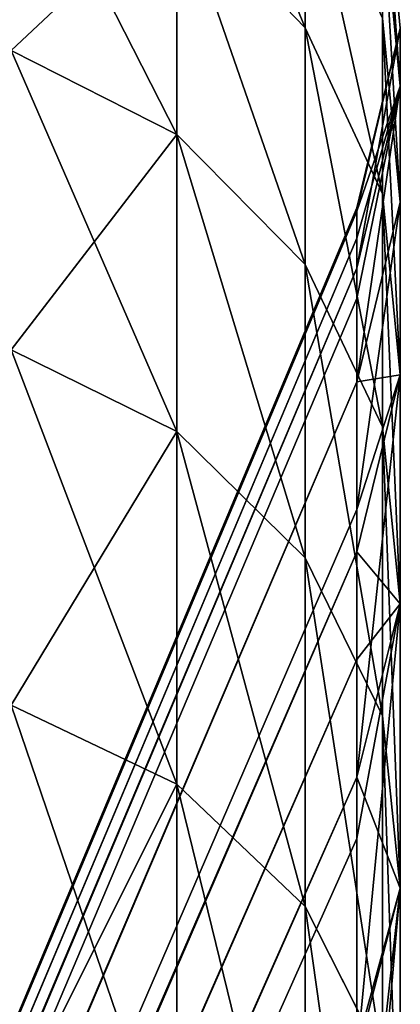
# Model space of a CAD drawing. Extents: x 0 to 350, y 0 to 45.
# Tile 142 of 144: x 244.723 to 245.053, y 34.549 to 35.404. Entities that reach past the tile are written whole.
import ezdxf

# ---------------------------------------------------------------- set-up
doc = ezdxf.new("R2010")
doc.units = 0
doc.layers.get('0').update_dxf_attribs({"color": 13, "linetype": 'CONTINUOUS'})

# ---------------------------------------------------------------- blocks, each defined once
blk = doc.blocks.new('GROUP_3')
for p, q in [((9.34272, 3.87335, 3.14544), (9.17187, 3.85446, 2.96178)), ((9.26962, 3.85446, 3.1765), (9.34272, 3.87335, 3.14544)), ((9.46606, 3.87335, 3.46792), (9.26962, 3.85446, 3.1765)), ((9.27411, 3.85446, 6.8011), (9.34272, 3.87335, 6.84277)), ((9.41752, 3.86563, 3.11365), (9.34272, 3.87335, 3.14544)), ((9.41752, 3.86563, 6.87455), (9.34272, 3.87335, 6.84277)), ((9.34272, 3.87335, 6.84277), (9.39088, 3.85446, 6.49464)), ((9.46606, 3.87335, 3.46792), (9.36421, 3.85446, 3.41754)), ((9.39088, 3.85446, 3.49357), (9.46606, 3.87335, 3.46792)), ((9.46606, 3.87335, 6.52029), (9.39088, 3.85446, 6.49464)), ((9.44192, 3.85446, 6.33576), (9.46606, 3.87335, 6.52029)), ((9.46606, 3.87335, 3.46792), (9.54298, 3.86563, 3.44168)), ((9.46606, 3.87335, 6.52029), (9.54298, 3.86563, 6.54653)), ((9.46606, 3.87335, 6.52029), (9.48868, 3.85446, 6.16957)), ((9.48868, 3.85446, 6.16957), (9.56553, 3.87335, 6.18966)), ((9.48868, 3.85446, 3.81863), (9.56553, 3.87335, 3.79854)), ((9.50702, 3.85446, 3.89116), (9.56553, 3.87335, 3.79854)), ((9.50702, 3.85446, 3.89116), (9.6406, 3.87335, 4.13555)), ((9.6406, 3.87335, 4.13555), (9.56249, 3.85446, 4.14997)), ((9.69087, 3.87335, 4.47713), (9.56249, 3.85446, 4.14997)), ((9.6406, 3.87335, 5.85266), (9.56249, 3.85446, 5.83823)), ((9.56249, 3.85446, 5.83823), (9.56553, 3.87335, 6.18966)), ((9.56553, 3.87335, 3.79854), (9.64416, 3.86563, 3.77799)), ((9.56553, 3.87335, 6.18966), (9.64416, 3.86563, 6.21022)), ((9.69087, 3.87335, 4.47713), (9.59868, 3.85446, 4.37728)), ((9.61192, 3.85446, 4.48582), (9.69087, 3.87335, 4.47713)), ((9.61192, 3.85446, 5.50239), (9.69087, 3.87335, 5.51108)), ((9.69087, 3.87335, 5.51108), (9.62498, 3.85446, 5.3649)), ((9.6367, 3.85446, 5.16383), (9.71607, 3.87335, 5.16673)), ((9.69087, 3.87335, 5.51108), (9.6367, 3.85446, 5.16383)), ((9.6367, 3.85446, 4.82437), (9.71607, 3.87335, 4.82147)), ((9.71607, 3.87335, 4.82147), (9.63815, 3.85446, 4.87039)), ((9.63815, 3.85446, 4.87039), (9.71607, 3.87335, 5.16673)), ((9.6406, 3.87335, 4.13555), (9.72052, 3.86563, 4.12078)), ((9.6406, 3.87335, 5.85266), (9.72052, 3.86563, 5.86742)), ((9.77166, 3.86563, 4.46824), (9.69087, 3.87335, 4.47713)), ((9.77166, 3.86563, 5.51997), (9.69087, 3.87335, 5.51108)), ((9.71607, 3.87335, 5.16673), (9.79729, 3.86563, 5.1697)), ((9.71607, 3.87335, 4.82147), (9.79729, 3.86563, 4.8185)), ((9.33467, 3.83214, 2.76161), (9.26845, 3.86563, 2.79566)), ((9.26845, 3.86563, 2.79566), (9.41752, 3.86563, 3.11365)), ((9.26845, 3.86563, 7.19255), (9.41752, 3.86563, 6.87455)), ((9.26845, 3.86563, 7.19255), (9.33467, 3.83214, 7.22659)), ((9.41752, 3.86563, 3.11365), (9.48604, 3.83214, 3.08453)), ((9.54298, 3.86563, 3.44168), (9.41752, 3.86563, 3.11365)), ((9.54298, 3.86563, 6.54653), (9.41752, 3.86563, 6.87455)), ((9.48604, 3.83214, 6.90368), (9.41752, 3.86563, 6.87455)), ((9.54298, 3.86563, 3.44168), (9.61345, 3.83214, 3.41764)), ((9.54298, 3.86563, 6.54653), (9.64416, 3.86563, 6.21022)), ((9.54298, 3.86563, 6.54653), (9.61345, 3.83214, 6.57057)), ((9.54298, 3.86563, 3.44168), (9.64416, 3.86563, 3.77799)), ((9.72052, 3.86563, 4.12078), (9.64416, 3.86563, 3.77799)), ((9.64416, 3.86563, 3.77799), (9.71619, 3.83214, 3.75915)), ((9.64416, 3.86563, 6.21022), (9.71619, 3.83214, 6.22905)), ((9.72052, 3.86563, 5.86742), (9.64416, 3.86563, 6.21022)), ((9.39088, 3.85446, 6.49464), (5.398, 2.08864, 5.16526)), ((5.40653, 2.08864, 4.84477), (9.36421, 3.85446, 3.41754)), ((5.40653, 2.08864, 4.84477), (9.39088, 3.85446, 3.49357)), ((5.4139, 2.08864, 5.12118), (9.44192, 3.85446, 6.33576)), ((5.4139, 2.08864, 5.12118), (9.39088, 3.85446, 6.49464)), ((5.41985, 2.08864, 4.88876), (9.48868, 3.85446, 3.81863)), ((5.41985, 2.08864, 4.88876), (9.50702, 3.85446, 3.89116)), ((5.41985, 2.08864, 4.88876), (9.56249, 3.85446, 4.14997)), ((9.61192, 3.85446, 5.50239), (5.42502, 2.08864, 5.07566)), ((5.42502, 2.08864, 5.07566), (9.56249, 3.85446, 5.83823)), ((5.42502, 2.08864, 5.07566), (9.48868, 3.85446, 6.16957)), ((5.42502, 2.08864, 5.07566), (9.44192, 3.85446, 6.33576)), ((5.42874, 2.08864, 4.93568), (9.56249, 3.85446, 4.14997)), ((5.42874, 2.08864, 4.93568), (9.59868, 3.85446, 4.37728)), ((5.42874, 2.08864, 4.93568), (9.61192, 3.85446, 4.48582)), ((9.62498, 3.85446, 5.3649), (5.43123, 2.08864, 5.02922)), ((5.43123, 2.08864, 5.02922), (9.61192, 3.85446, 5.50239)), ((5.43248, 2.08864, 4.98238), (9.61192, 3.85446, 4.48582)), ((5.43248, 2.08864, 4.98238), (9.6367, 3.85446, 4.82437)), ((9.6367, 3.85446, 5.16383), (5.43248, 2.08864, 4.98238)), ((9.63815, 3.85446, 4.87039), (5.43248, 2.08864, 4.98238)), ((9.62498, 3.85446, 5.3649), (5.43248, 2.08864, 4.98238)), ((9.26962, 3.85446, 3.1765), (9.36421, 3.85446, 3.41754)), ((9.39088, 3.85446, 6.49464), (9.27411, 3.85446, 6.8011)), ((9.36421, 3.85446, 3.41754), (9.39088, 3.85446, 3.49357)), ((9.44192, 3.85446, 6.33576), (9.39088, 3.85446, 6.49464)), ((9.39088, 3.85446, 3.49357), (9.48868, 3.85446, 3.81863)), ((9.48868, 3.85446, 6.16957), (9.44192, 3.85446, 6.33576)), ((9.48868, 3.85446, 3.81863), (9.50702, 3.85446, 3.89116)), ((9.56249, 3.85446, 5.83823), (9.48868, 3.85446, 6.16957)), ((9.50702, 3.85446, 3.89116), (9.56249, 3.85446, 4.14997)), ((9.56249, 3.85446, 4.14997), (9.59868, 3.85446, 4.37728)), ((9.61192, 3.85446, 5.50239), (9.56249, 3.85446, 5.83823)), ((9.59868, 3.85446, 4.37728), (9.61192, 3.85446, 4.48582)), ((9.62498, 3.85446, 5.3649), (9.61192, 3.85446, 5.50239)), ((9.61192, 3.85446, 4.48582), (9.6367, 3.85446, 4.82437)), ((9.6367, 3.85446, 5.16383), (9.62498, 3.85446, 5.3649)), ((9.6367, 3.85446, 4.82437), (9.63815, 3.85446, 4.87039)), ((9.63815, 3.85446, 4.87039), (9.6367, 3.85446, 5.16383)), ((9.16012, 3.83214, 2.45061), (9.33467, 3.83214, 2.76161)), ((9.33467, 3.83214, 7.22659), (9.16012, 3.83214, 7.5376)), ((9.38776, 3.77645, 2.73432), (9.33467, 3.83214, 2.76161)), ((9.33467, 3.83214, 2.76161), (9.48604, 3.83214, 3.08453)), ((9.33467, 3.83214, 7.22659), (9.48604, 3.83214, 6.90368)), ((9.33467, 3.83214, 7.22659), (9.38776, 3.77645, 7.25389)), ((9.48604, 3.83214, 3.08453), (9.54098, 3.77645, 3.06118)), ((9.48604, 3.83214, 3.08453), (9.61345, 3.83214, 3.41764)), ((9.61345, 3.83214, 6.57057), (9.48604, 3.83214, 6.90368)), ((9.54098, 3.77645, 6.92702), (9.48604, 3.83214, 6.90368)), ((9.61345, 3.83214, 3.41764), (9.66994, 3.77645, 3.39836)), ((9.71619, 3.83214, 6.22905), (9.61345, 3.83214, 6.57057)), ((9.61345, 3.83214, 6.57057), (9.66994, 3.77645, 6.58984)), ((9.61345, 3.83214, 3.41764), (9.71619, 3.83214, 3.75915)), ((9.77395, 3.77645, 3.74405), (9.71619, 3.83214, 3.75915)), ((9.71619, 3.83214, 3.75915), (9.79374, 3.83214, 4.10726)), ((9.77395, 3.77645, 6.24415), (9.71619, 3.83214, 6.22905)), ((9.79374, 3.83214, 5.88095), (9.71619, 3.83214, 6.22905)), ((9.21108, 3.77645, 2.41951), (9.38776, 3.77645, 2.73432)), ((9.38776, 3.77645, 7.25389), (9.21108, 3.77645, 7.5687)), ((9.54098, 3.77645, 6.92702), (9.38776, 3.77645, 7.25389)), ((9.38776, 3.77645, 7.25389), (9.42206, 3.70449, 7.27152)), ((9.54098, 3.77645, 3.06118), (9.38776, 3.77645, 2.73432)), ((9.38776, 3.77645, 2.73432), (9.42206, 3.70449, 2.71668)), ((9.54098, 3.77645, 3.06118), (9.66994, 3.77645, 3.39836)), ((9.66994, 3.77645, 6.58984), (9.54098, 3.77645, 6.92702)), ((9.54098, 3.77645, 6.92702), (9.57648, 3.70449, 6.94211)), ((9.57648, 3.70449, 3.0461), (9.54098, 3.77645, 3.06118)), ((9.66994, 3.77645, 3.39836), (9.70645, 3.70449, 3.38591)), ((9.77395, 3.77645, 6.24415), (9.66994, 3.77645, 6.58984)), ((9.66994, 3.77645, 6.58984), (9.70645, 3.70449, 6.6023)), ((9.66994, 3.77645, 3.39836), (9.77395, 3.77645, 3.74405))]:
    blk.add_line(p, q)
mesh = blk.add_polyface()
corners = [(9.12553, 3.85446, 7.11907), (9.34272, 3.87335, 6.84277), (9.27411, 3.85446, 6.8011), (9.19617, 3.87335, 7.15539)]
mesh.append_faces([[corners[k] for k in face] for face in [(0, 1, 2), (1, 0, 3)]], dxfattribs={"vtx0": -1})
mesh = blk.add_polyface()
corners = [(9.34272, 3.87335, 3.14544), (9.19617, 3.87335, 2.83282), (9.17187, 3.85446, 2.96178)]
mesh.append_faces([[corners[k] for k in face] for face in [(0, 1, 2)]])
mesh = blk.add_polyface()
corners = [(9.26962, 3.85446, 3.1765), (9.34272, 3.87335, 3.14544), (9.17187, 3.85446, 2.96178)]
mesh.append_faces([[corners[k] for k in face] for face in [(0, 1, 2)]])
mesh = blk.add_polyface()
corners = [(9.19617, 3.87335, 7.15539), (9.41752, 3.86563, 6.87455), (9.34272, 3.87335, 6.84277), (9.26845, 3.86563, 7.19255)]
mesh.append_faces([[corners[k] for k in face] for face in [(0, 1, 2), (1, 0, 3)]], dxfattribs={"vtx0": -1})
mesh = blk.add_polyface()
corners = [(9.19617, 3.87335, 2.83282), (9.41752, 3.86563, 3.11365), (9.26845, 3.86563, 2.79566), (9.34272, 3.87335, 3.14544)]
mesh.append_faces([[corners[k] for k in face] for face in [(0, 1, 2), (1, 0, 3)]], dxfattribs={"vtx0": -1})
mesh = blk.add_polyface()
corners = [(9.46606, 3.87335, 3.46792), (9.26962, 3.85446, 3.1765), (9.36421, 3.85446, 3.41754)]
mesh.append_faces([[corners[k] for k in face] for face in [(0, 1, 2)]])
mesh = blk.add_polyface()
corners = [(9.46606, 3.87335, 3.46792), (9.34272, 3.87335, 3.14544), (9.26962, 3.85446, 3.1765)]
mesh.append_faces([[corners[k] for k in face] for face in [(0, 1, 2)]])
mesh = blk.add_polyface()
corners = [(9.34272, 3.87335, 6.84277), (9.39088, 3.85446, 6.49464), (9.27411, 3.85446, 6.8011)]
mesh.append_faces([[corners[k] for k in face] for face in [(0, 1, 2)]])
mesh = blk.add_polyface()
corners = [(9.34272, 3.87335, 6.84277), (9.54298, 3.86563, 6.54653), (9.46606, 3.87335, 6.52029), (9.41752, 3.86563, 6.87455)]
mesh.append_faces([[corners[k] for k in face] for face in [(0, 1, 2), (1, 0, 3)]], dxfattribs={"vtx0": -1})
mesh = blk.add_polyface()
corners = [(9.34272, 3.87335, 6.84277), (9.46606, 3.87335, 6.52029), (9.39088, 3.85446, 6.49464)]
mesh.append_faces([[corners[k] for k in face] for face in [(0, 1, 2)]])
mesh = blk.add_polyface()
corners = [(9.34272, 3.87335, 3.14544), (9.54298, 3.86563, 3.44168), (9.41752, 3.86563, 3.11365), (9.46606, 3.87335, 3.46792)]
mesh.append_faces([[corners[k] for k in face] for face in [(0, 1, 2), (1, 0, 3)]], dxfattribs={"vtx0": -1})
mesh = blk.add_polyface()
corners = [(9.39088, 3.85446, 3.49357), (9.46606, 3.87335, 3.46792), (9.36421, 3.85446, 3.41754)]
mesh.append_faces([[corners[k] for k in face] for face in [(0, 1, 2)]])
mesh = blk.add_polyface()
corners = [(9.39088, 3.85446, 3.49357), (9.56553, 3.87335, 3.79854), (9.46606, 3.87335, 3.46792), (9.48868, 3.85446, 3.81863)]
mesh.append_faces([[corners[k] for k in face] for face in [(0, 1, 2), (1, 0, 3)]], dxfattribs={"vtx0": -1})
mesh = blk.add_polyface()
corners = [(9.46606, 3.87335, 6.52029), (9.44192, 3.85446, 6.33576), (9.39088, 3.85446, 6.49464)]
mesh.append_faces([[corners[k] for k in face] for face in [(0, 1, 2)]])
mesh = blk.add_polyface()
corners = [(9.46606, 3.87335, 6.52029), (9.48868, 3.85446, 6.16957), (9.44192, 3.85446, 6.33576)]
mesh.append_faces([[corners[k] for k in face] for face in [(0, 1, 2)]])
mesh = blk.add_polyface()
corners = [(9.46606, 3.87335, 6.52029), (9.56553, 3.87335, 6.18966), (9.48868, 3.85446, 6.16957)]
mesh.append_faces([[corners[k] for k in face] for face in [(0, 1, 2)]])
mesh = blk.add_polyface()
corners = [(9.46606, 3.87335, 6.52029), (9.64416, 3.86563, 6.21022), (9.56553, 3.87335, 6.18966), (9.54298, 3.86563, 6.54653)]
mesh.append_faces([[corners[k] for k in face] for face in [(0, 1, 2), (1, 0, 3)]], dxfattribs={"vtx0": -1})
mesh = blk.add_polyface()
corners = [(9.46606, 3.87335, 3.46792), (9.64416, 3.86563, 3.77799), (9.54298, 3.86563, 3.44168), (9.56553, 3.87335, 3.79854)]
mesh.append_faces([[corners[k] for k in face] for face in [(0, 1, 2), (1, 0, 3)]], dxfattribs={"vtx0": -1})
mesh = blk.add_polyface()
corners = [(9.50702, 3.85446, 3.89116), (9.56553, 3.87335, 3.79854), (9.48868, 3.85446, 3.81863)]
mesh.append_faces([[corners[k] for k in face] for face in [(0, 1, 2)]])
mesh = blk.add_polyface()
corners = [(9.56553, 3.87335, 6.18966), (9.56249, 3.85446, 5.83823), (9.48868, 3.85446, 6.16957)]
mesh.append_faces([[corners[k] for k in face] for face in [(0, 1, 2)]])
mesh = blk.add_polyface()
corners = [(9.56249, 3.85446, 4.14997), (9.6406, 3.87335, 4.13555), (9.50702, 3.85446, 3.89116)]
mesh.append_faces([[corners[k] for k in face] for face in [(0, 1, 2)]])
mesh = blk.add_polyface()
corners = [(9.6406, 3.87335, 4.13555), (9.56553, 3.87335, 3.79854), (9.50702, 3.85446, 3.89116)]
mesh.append_faces([[corners[k] for k in face] for face in [(0, 1, 2)]])
mesh = blk.add_polyface()
corners = [(9.69087, 3.87335, 4.47713), (9.56249, 3.85446, 4.14997), (9.59868, 3.85446, 4.37728)]
mesh.append_faces([[corners[k] for k in face] for face in [(0, 1, 2)]])
mesh = blk.add_polyface()
corners = [(9.56249, 3.85446, 5.83823), (9.69087, 3.87335, 5.51108), (9.61192, 3.85446, 5.50239), (9.6406, 3.87335, 5.85266)]
mesh.append_faces([[corners[k] for k in face] for face in [(0, 1, 2), (1, 0, 3)]], dxfattribs={"vtx0": -1})
mesh = blk.add_polyface()
corners = [(9.56553, 3.87335, 6.18966), (9.6406, 3.87335, 5.85266), (9.56249, 3.85446, 5.83823)]
mesh.append_faces([[corners[k] for k in face] for face in [(0, 1, 2)]])
mesh = blk.add_polyface()
corners = [(9.69087, 3.87335, 4.47713), (9.6406, 3.87335, 4.13555), (9.56249, 3.85446, 4.14997)]
mesh.append_faces([[corners[k] for k in face] for face in [(0, 1, 2)]])
mesh = blk.add_polyface()
corners = [(9.56553, 3.87335, 6.18966), (9.72052, 3.86563, 5.86742), (9.6406, 3.87335, 5.85266), (9.64416, 3.86563, 6.21022)]
mesh.append_faces([[corners[k] for k in face] for face in [(0, 1, 2), (1, 0, 3)]], dxfattribs={"vtx0": -1})
mesh = blk.add_polyface()
corners = [(9.56553, 3.87335, 3.79854), (9.72052, 3.86563, 4.12078), (9.64416, 3.86563, 3.77799), (9.6406, 3.87335, 4.13555)]
mesh.append_faces([[corners[k] for k in face] for face in [(0, 1, 2), (1, 0, 3)]], dxfattribs={"vtx0": -1})
mesh = blk.add_polyface()
corners = [(9.61192, 3.85446, 4.48582), (9.69087, 3.87335, 4.47713), (9.59868, 3.85446, 4.37728)]
mesh.append_faces([[corners[k] for k in face] for face in [(0, 1, 2)]])
mesh = blk.add_polyface()
corners = [(9.61192, 3.85446, 4.48582), (9.71607, 3.87335, 4.82147), (9.69087, 3.87335, 4.47713), (9.6367, 3.85446, 4.82437)]
mesh.append_faces([[corners[k] for k in face] for face in [(0, 1, 2), (1, 0, 3)]], dxfattribs={"vtx0": -1})
mesh = blk.add_polyface()
corners = [(9.69087, 3.87335, 5.51108), (9.62498, 3.85446, 5.3649), (9.61192, 3.85446, 5.50239)]
mesh.append_faces([[corners[k] for k in face] for face in [(0, 1, 2)]])
mesh = blk.add_polyface()
corners = [(9.69087, 3.87335, 5.51108), (9.6367, 3.85446, 5.16383), (9.62498, 3.85446, 5.3649)]
mesh.append_faces([[corners[k] for k in face] for face in [(0, 1, 2)]])
mesh = blk.add_polyface()
corners = [(9.69087, 3.87335, 5.51108), (9.71607, 3.87335, 5.16673), (9.6367, 3.85446, 5.16383)]
mesh.append_faces([[corners[k] for k in face] for face in [(0, 1, 2)]])
mesh = blk.add_polyface()
corners = [(9.71607, 3.87335, 5.16673), (9.63815, 3.85446, 4.87039), (9.6367, 3.85446, 5.16383)]
mesh.append_faces([[corners[k] for k in face] for face in [(0, 1, 2)]])
mesh = blk.add_polyface()
corners = [(9.63815, 3.85446, 4.87039), (9.71607, 3.87335, 4.82147), (9.6367, 3.85446, 4.82437)]
mesh.append_faces([[corners[k] for k in face] for face in [(0, 1, 2)]])
mesh = blk.add_polyface()
corners = [(9.71607, 3.87335, 5.16673), (9.71607, 3.87335, 4.82147), (9.63815, 3.85446, 4.87039)]
mesh.append_faces([[corners[k] for k in face] for face in [(0, 1, 2)]])
mesh = blk.add_polyface()
corners = [(9.6406, 3.87335, 5.85266), (9.77166, 3.86563, 5.51997), (9.69087, 3.87335, 5.51108), (9.72052, 3.86563, 5.86742)]
mesh.append_faces([[corners[k] for k in face] for face in [(0, 1, 2), (1, 0, 3)]], dxfattribs={"vtx0": -1})
mesh = blk.add_polyface()
corners = [(9.6406, 3.87335, 4.13555), (9.77166, 3.86563, 4.46824), (9.72052, 3.86563, 4.12078), (9.69087, 3.87335, 4.47713)]
mesh.append_faces([[corners[k] for k in face] for face in [(0, 1, 2), (1, 0, 3)]], dxfattribs={"vtx0": -1})
mesh = blk.add_polyface()
corners = [(9.69087, 3.87335, 5.51108), (9.79729, 3.86563, 5.1697), (9.71607, 3.87335, 5.16673), (9.77166, 3.86563, 5.51997)]
mesh.append_faces([[corners[k] for k in face] for face in [(0, 1, 2), (1, 0, 3)]], dxfattribs={"vtx0": -1})
mesh = blk.add_polyface()
corners = [(9.69087, 3.87335, 4.47713), (9.79729, 3.86563, 4.8185), (9.77166, 3.86563, 4.46824), (9.71607, 3.87335, 4.82147)]
mesh.append_faces([[corners[k] for k in face] for face in [(0, 1, 2), (1, 0, 3)]], dxfattribs={"vtx0": -1})
mesh = blk.add_polyface()
corners = [(9.71607, 3.87335, 4.82147), (9.79729, 3.86563, 5.1697), (9.79729, 3.86563, 4.8185), (9.71607, 3.87335, 5.16673)]
mesh.append_faces([[corners[k] for k in face] for face in [(0, 1, 2), (1, 0, 3)]], dxfattribs={"vtx0": -1})
mesh = blk.add_polyface()
corners = [(9.09657, 3.86563, 2.4894), (9.33467, 3.83214, 2.76161), (9.16012, 3.83214, 2.45061), (9.26845, 3.86563, 2.79566)]
mesh.append_faces([[corners[k] for k in face] for face in [(0, 1, 2), (1, 0, 3)]], dxfattribs={"vtx0": -1})
mesh = blk.add_polyface()
corners = [(9.09657, 3.86563, 7.49881), (9.33467, 3.83214, 7.22659), (9.26845, 3.86563, 7.19255), (9.16012, 3.83214, 7.5376)]
mesh.append_faces([[corners[k] for k in face] for face in [(0, 1, 2), (1, 0, 3)]], dxfattribs={"vtx0": -1})
mesh = blk.add_polyface()
corners = [(9.26845, 3.86563, 2.79566), (9.48604, 3.83214, 3.08453), (9.33467, 3.83214, 2.76161), (9.41752, 3.86563, 3.11365)]
mesh.append_faces([[corners[k] for k in face] for face in [(0, 1, 2), (1, 0, 3)]], dxfattribs={"vtx0": -1})
mesh = blk.add_polyface()
corners = [(9.26845, 3.86563, 7.19255), (9.48604, 3.83214, 6.90368), (9.41752, 3.86563, 6.87455), (9.33467, 3.83214, 7.22659)]
mesh.append_faces([[corners[k] for k in face] for face in [(0, 1, 2), (1, 0, 3)]], dxfattribs={"vtx0": -1})
mesh = blk.add_polyface()
corners = [(9.41752, 3.86563, 3.11365), (9.61345, 3.83214, 3.41764), (9.48604, 3.83214, 3.08453), (9.54298, 3.86563, 3.44168)]
mesh.append_faces([[corners[k] for k in face] for face in [(0, 1, 2), (1, 0, 3)]], dxfattribs={"vtx0": -1})
mesh = blk.add_polyface()
corners = [(9.41752, 3.86563, 6.87455), (9.61345, 3.83214, 6.57057), (9.54298, 3.86563, 6.54653), (9.48604, 3.83214, 6.90368)]
mesh.append_faces([[corners[k] for k in face] for face in [(0, 1, 2), (1, 0, 3)]], dxfattribs={"vtx0": -1})
mesh = blk.add_polyface()
corners = [(9.54298, 3.86563, 6.54653), (9.71619, 3.83214, 6.22905), (9.64416, 3.86563, 6.21022), (9.61345, 3.83214, 6.57057)]
mesh.append_faces([[corners[k] for k in face] for face in [(0, 1, 2), (1, 0, 3)]], dxfattribs={"vtx0": -1})
mesh = blk.add_polyface()
corners = [(9.54298, 3.86563, 3.44168), (9.71619, 3.83214, 3.75915), (9.61345, 3.83214, 3.41764), (9.64416, 3.86563, 3.77799)]
mesh.append_faces([[corners[k] for k in face] for face in [(0, 1, 2), (1, 0, 3)]], dxfattribs={"vtx0": -1})
mesh = blk.add_polyface()
corners = [(9.64416, 3.86563, 3.77799), (9.79374, 3.83214, 4.10726), (9.71619, 3.83214, 3.75915), (9.72052, 3.86563, 4.12078)]
mesh.append_faces([[corners[k] for k in face] for face in [(0, 1, 2), (1, 0, 3)]], dxfattribs={"vtx0": -1})
mesh = blk.add_polyface()
corners = [(9.64416, 3.86563, 6.21022), (9.79374, 3.83214, 5.88095), (9.72052, 3.86563, 5.86742), (9.71619, 3.83214, 6.22905)]
mesh.append_faces([[corners[k] for k in face] for face in [(0, 1, 2), (1, 0, 3)]], dxfattribs={"vtx0": -1})
mesh = blk.add_polyface()
corners = [(9.27411, 3.85446, 6.8011), (9.39088, 3.85446, 6.49464), (5.398, 2.08864, 5.16526)]
mesh.append_faces([[corners[k] for k in face] for face in [(0, 1, 2)]])
mesh = blk.add_polyface()
corners = [(9.39088, 3.85446, 6.49464), (5.4139, 2.08864, 5.12118), (5.398, 2.08864, 5.16526)]
mesh.append_faces([[corners[k] for k in face] for face in [(0, 1, 2)]])
mesh = blk.add_polyface()
corners = [(5.40653, 2.08864, 4.84477), (9.36421, 3.85446, 3.41754), (9.26962, 3.85446, 3.1765)]
mesh.append_faces([[corners[k] for k in face] for face in [(0, 1, 2)]])
mesh = blk.add_polyface()
corners = [(5.40653, 2.08864, 4.84477), (9.48868, 3.85446, 3.81863), (9.39088, 3.85446, 3.49357), (5.41985, 2.08864, 4.88876)]
mesh.append_faces([[corners[k] for k in face] for face in [(0, 1, 2), (1, 0, 3)]], dxfattribs={"vtx0": -1})
mesh = blk.add_polyface()
corners = [(5.40653, 2.08864, 4.84477), (9.39088, 3.85446, 3.49357), (9.36421, 3.85446, 3.41754)]
mesh.append_faces([[corners[k] for k in face] for face in [(0, 1, 2)]])
mesh = blk.add_polyface()
corners = [(9.44192, 3.85446, 6.33576), (5.42502, 2.08864, 5.07566), (5.4139, 2.08864, 5.12118)]
mesh.append_faces([[corners[k] for k in face] for face in [(0, 1, 2)]])
mesh = blk.add_polyface()
corners = [(9.39088, 3.85446, 6.49464), (9.44192, 3.85446, 6.33576), (5.4139, 2.08864, 5.12118)]
mesh.append_faces([[corners[k] for k in face] for face in [(0, 1, 2)]])
mesh = blk.add_polyface()
corners = [(5.41985, 2.08864, 4.88876), (9.50702, 3.85446, 3.89116), (9.48868, 3.85446, 3.81863)]
mesh.append_faces([[corners[k] for k in face] for face in [(0, 1, 2)]])
mesh = blk.add_polyface()
corners = [(5.41985, 2.08864, 4.88876), (9.56249, 3.85446, 4.14997), (9.50702, 3.85446, 3.89116)]
mesh.append_faces([[corners[k] for k in face] for face in [(0, 1, 2)]])
mesh = blk.add_polyface()
corners = [(5.42874, 2.08864, 4.93568), (9.56249, 3.85446, 4.14997), (5.41985, 2.08864, 4.88876)]
mesh.append_faces([[corners[k] for k in face] for face in [(0, 1, 2)]])
mesh = blk.add_polyface()
corners = [(9.56249, 3.85446, 5.83823), (9.61192, 3.85446, 5.50239), (5.42502, 2.08864, 5.07566)]
mesh.append_faces([[corners[k] for k in face] for face in [(0, 1, 2)]])
mesh = blk.add_polyface()
corners = [(9.48868, 3.85446, 6.16957), (9.56249, 3.85446, 5.83823), (5.42502, 2.08864, 5.07566)]
mesh.append_faces([[corners[k] for k in face] for face in [(0, 1, 2)]])
mesh = blk.add_polyface()
corners = [(9.44192, 3.85446, 6.33576), (9.48868, 3.85446, 6.16957), (5.42502, 2.08864, 5.07566)]
mesh.append_faces([[corners[k] for k in face] for face in [(0, 1, 2)]])
mesh = blk.add_polyface()
corners = [(9.61192, 3.85446, 5.50239), (5.43123, 2.08864, 5.02922), (5.42502, 2.08864, 5.07566)]
mesh.append_faces([[corners[k] for k in face] for face in [(0, 1, 2)]])
mesh = blk.add_polyface()
corners = [(5.42874, 2.08864, 4.93568), (9.59868, 3.85446, 4.37728), (9.56249, 3.85446, 4.14997)]
mesh.append_faces([[corners[k] for k in face] for face in [(0, 1, 2)]])
mesh = blk.add_polyface()
corners = [(5.42874, 2.08864, 4.93568), (9.61192, 3.85446, 4.48582), (9.59868, 3.85446, 4.37728)]
mesh.append_faces([[corners[k] for k in face] for face in [(0, 1, 2)]])
mesh = blk.add_polyface()
corners = [(5.43248, 2.08864, 4.98238), (9.61192, 3.85446, 4.48582), (5.42874, 2.08864, 4.93568)]
mesh.append_faces([[corners[k] for k in face] for face in [(0, 1, 2)]])
mesh = blk.add_polyface()
corners = [(9.61192, 3.85446, 5.50239), (9.62498, 3.85446, 5.3649), (5.43123, 2.08864, 5.02922)]
mesh.append_faces([[corners[k] for k in face] for face in [(0, 1, 2)]])
mesh = blk.add_polyface()
corners = [(9.62498, 3.85446, 5.3649), (5.43248, 2.08864, 4.98238), (5.43123, 2.08864, 5.02922)]
mesh.append_faces([[corners[k] for k in face] for face in [(0, 1, 2)]])
mesh = blk.add_polyface()
corners = [(5.43248, 2.08864, 4.98238), (9.6367, 3.85446, 4.82437), (9.61192, 3.85446, 4.48582)]
mesh.append_faces([[corners[k] for k in face] for face in [(0, 1, 2)]])
mesh = blk.add_polyface()
corners = [(9.6367, 3.85446, 5.16383), (9.63815, 3.85446, 4.87039), (5.43248, 2.08864, 4.98238)]
mesh.append_faces([[corners[k] for k in face] for face in [(0, 1, 2)]])
mesh = blk.add_polyface()
corners = [(9.62498, 3.85446, 5.3649), (9.6367, 3.85446, 5.16383), (5.43248, 2.08864, 4.98238)]
mesh.append_faces([[corners[k] for k in face] for face in [(0, 1, 2)]])
mesh = blk.add_polyface()
corners = [(5.43248, 2.08864, 4.98238), (9.63815, 3.85446, 4.87039), (9.6367, 3.85446, 4.82437)]
mesh.append_faces([[corners[k] for k in face] for face in [(0, 1, 2)]])
mesh = blk.add_polyface()
corners = [(9.16012, 3.83214, 2.45061), (9.38776, 3.77645, 2.73432), (9.21108, 3.77645, 2.41951), (9.33467, 3.83214, 2.76161)]
mesh.append_faces([[corners[k] for k in face] for face in [(0, 1, 2), (1, 0, 3)]], dxfattribs={"vtx0": -1})
mesh = blk.add_polyface()
corners = [(9.16012, 3.83214, 7.5376), (9.38776, 3.77645, 7.25389), (9.33467, 3.83214, 7.22659), (9.21108, 3.77645, 7.5687)]
mesh.append_faces([[corners[k] for k in face] for face in [(0, 1, 2), (1, 0, 3)]], dxfattribs={"vtx0": -1})
mesh = blk.add_polyface()
corners = [(9.33467, 3.83214, 2.76161), (9.54098, 3.77645, 3.06118), (9.38776, 3.77645, 2.73432), (9.48604, 3.83214, 3.08453)]
mesh.append_faces([[corners[k] for k in face] for face in [(0, 1, 2), (1, 0, 3)]], dxfattribs={"vtx0": -1})
mesh = blk.add_polyface()
corners = [(9.33467, 3.83214, 7.22659), (9.54098, 3.77645, 6.92702), (9.48604, 3.83214, 6.90368), (9.38776, 3.77645, 7.25389)]
mesh.append_faces([[corners[k] for k in face] for face in [(0, 1, 2), (1, 0, 3)]], dxfattribs={"vtx0": -1})
mesh = blk.add_polyface()
corners = [(9.48604, 3.83214, 3.08453), (9.66994, 3.77645, 3.39836), (9.54098, 3.77645, 3.06118), (9.61345, 3.83214, 3.41764)]
mesh.append_faces([[corners[k] for k in face] for face in [(0, 1, 2), (1, 0, 3)]], dxfattribs={"vtx0": -1})
mesh = blk.add_polyface()
corners = [(9.48604, 3.83214, 6.90368), (9.66994, 3.77645, 6.58984), (9.61345, 3.83214, 6.57057), (9.54098, 3.77645, 6.92702)]
mesh.append_faces([[corners[k] for k in face] for face in [(0, 1, 2), (1, 0, 3)]], dxfattribs={"vtx0": -1})
mesh = blk.add_polyface()
corners = [(9.61345, 3.83214, 6.57057), (9.77395, 3.77645, 6.24415), (9.71619, 3.83214, 6.22905), (9.66994, 3.77645, 6.58984)]
mesh.append_faces([[corners[k] for k in face] for face in [(0, 1, 2), (1, 0, 3)]], dxfattribs={"vtx0": -1})
mesh = blk.add_polyface()
corners = [(9.61345, 3.83214, 3.41764), (9.77395, 3.77645, 3.74405), (9.66994, 3.77645, 3.39836), (9.71619, 3.83214, 3.75915)]
mesh.append_faces([[corners[k] for k in face] for face in [(0, 1, 2), (1, 0, 3)]], dxfattribs={"vtx0": -1})
mesh = blk.add_polyface()
corners = [(9.71619, 3.83214, 3.75915), (9.85244, 3.77645, 4.09642), (9.77395, 3.77645, 3.74405), (9.79374, 3.83214, 4.10726)]
mesh.append_faces([[corners[k] for k in face] for face in [(0, 1, 2), (1, 0, 3)]], dxfattribs={"vtx0": -1})
mesh = blk.add_polyface()
corners = [(9.71619, 3.83214, 6.22905), (9.85244, 3.77645, 5.89179), (9.79374, 3.83214, 5.88095), (9.77395, 3.77645, 6.24415)]
mesh.append_faces([[corners[k] for k in face] for face in [(0, 1, 2), (1, 0, 3)]], dxfattribs={"vtx0": -1})
mesh = blk.add_polyface()
corners = [(9.21108, 3.77645, 2.41951), (9.42206, 3.70449, 2.71668), (9.244, 3.70449, 2.39942), (9.38776, 3.77645, 2.73432)]
mesh.append_faces([[corners[k] for k in face] for face in [(0, 1, 2), (1, 0, 3)]], dxfattribs={"vtx0": -1})
mesh = blk.add_polyface()
corners = [(9.38776, 3.77645, 7.25389), (9.244, 3.70449, 7.58879), (9.42206, 3.70449, 7.27152), (9.21108, 3.77645, 7.5687)]
mesh.append_faces([[corners[k] for k in face] for face in [(0, 1, 2), (1, 0, 3)]], dxfattribs={"vtx0": -1})
mesh = blk.add_polyface()
corners = [(9.38776, 3.77645, 2.73432), (9.57648, 3.70449, 3.0461), (9.42206, 3.70449, 2.71668), (9.54098, 3.77645, 3.06118)]
mesh.append_faces([[corners[k] for k in face] for face in [(0, 1, 2), (1, 0, 3)]], dxfattribs={"vtx0": -1})
mesh = blk.add_polyface()
corners = [(9.54098, 3.77645, 6.92702), (9.42206, 3.70449, 7.27152), (9.57648, 3.70449, 6.94211), (9.38776, 3.77645, 7.25389)]
mesh.append_faces([[corners[k] for k in face] for face in [(0, 1, 2), (1, 0, 3)]], dxfattribs={"vtx0": -1})
mesh = blk.add_polyface()
corners = [(9.54098, 3.77645, 3.06118), (9.70645, 3.70449, 3.38591), (9.57648, 3.70449, 3.0461), (9.66994, 3.77645, 3.39836)]
mesh.append_faces([[corners[k] for k in face] for face in [(0, 1, 2), (1, 0, 3)]], dxfattribs={"vtx0": -1})
mesh = blk.add_polyface()
corners = [(9.66994, 3.77645, 6.58984), (9.57648, 3.70449, 6.94211), (9.70645, 3.70449, 6.6023), (9.54098, 3.77645, 6.92702)]
mesh.append_faces([[corners[k] for k in face] for face in [(0, 1, 2), (1, 0, 3)]], dxfattribs={"vtx0": -1})
mesh = blk.add_polyface()
corners = [(9.77395, 3.77645, 6.24415), (9.70645, 3.70449, 6.6023), (9.81126, 3.70449, 6.25391), (9.66994, 3.77645, 6.58984)]
mesh.append_faces([[corners[k] for k in face] for face in [(0, 1, 2), (1, 0, 3)]], dxfattribs={"vtx0": -1})
mesh = blk.add_polyface()
corners = [(9.66994, 3.77645, 3.39836), (9.81126, 3.70449, 3.7343), (9.70645, 3.70449, 3.38591), (9.77395, 3.77645, 3.74405)]
mesh.append_faces([[corners[k] for k in face] for face in [(0, 1, 2), (1, 0, 3)]], dxfattribs={"vtx0": -1})
blk = doc.blocks.new('COMPONENT')
at = {"xscale": 2, "yscale": 2, "zscale": 2}
blk.add_blockref('GROUP_3', (0.01511, 45.03847, 0.01179), dxfattribs=at)
blk = doc.blocks.new('SKP8C79')
at = {"extrusion": (0, -1, -1.11022e-16)}
blk.add_blockref('COMPONENT', (0, 0), dxfattribs=at)
blk = doc.blocks.new('GROUP_4')
at = {"extrusion": (1, 1.68165e-15, 4.996e-16), "rotation": 270}
blk.add_blockref('SKP8C79', (90.33415, 20.05022, 192.26801), dxfattribs=at)

msp = doc.modelspace()

# ---------------------------------------------------------------- block references
at = {"extrusion": (0, -1, -2.77556e-16)}
msp.add_blockref('GROUP_4', (0, 0, -36), dxfattribs=at)

doc.saveas('drawing.dxf')
